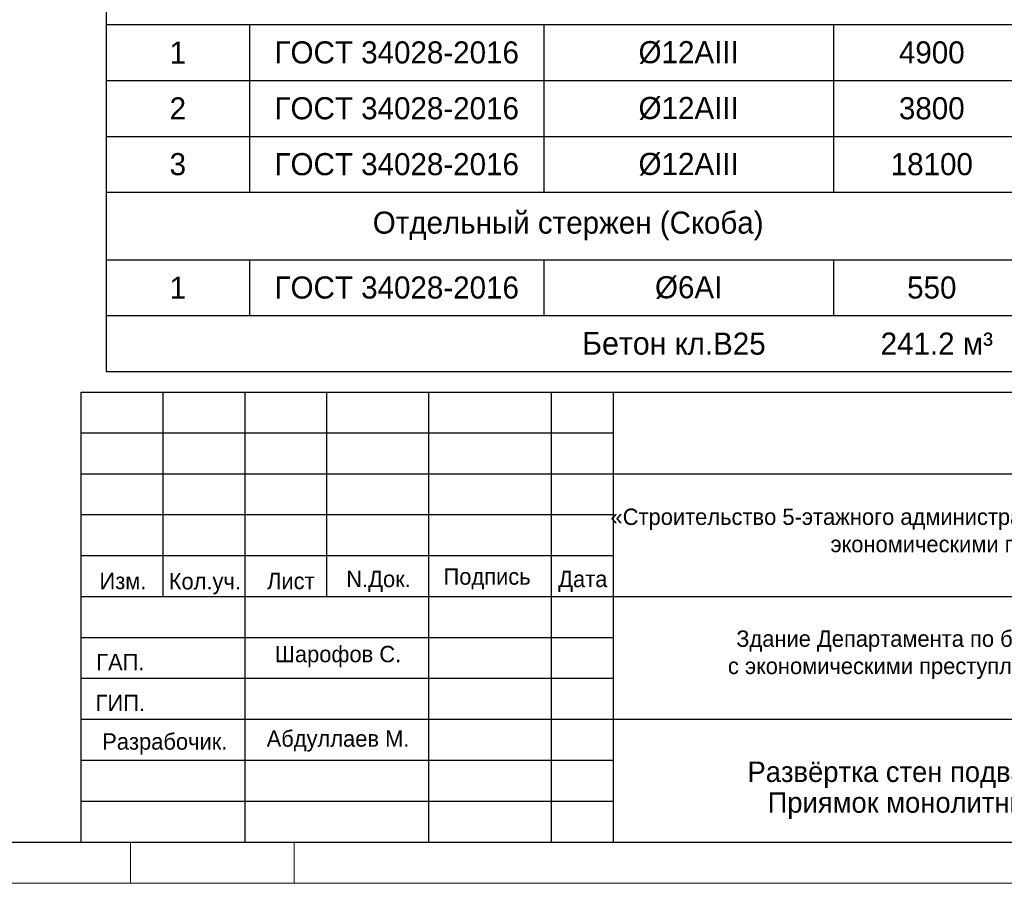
# Model space of a CAD drawing. Header units: millimetres. Extents: x -33345 to 4712671, y -3392 to 121473.
# Tile 229 of 256: x 1258639 to 1270667, y 44501 to 55052. Entities that reach past the tile are written whole.
import ezdxf

# ---------------------------------------------------------------- set-up
doc = ezdxf.new("R2010")
doc.units = ezdxf.units.MM
doc.layers.add('Lina', color=7, linetype='Continuous', lineweight=20)
doc.layers.add('Текст', color=7, linetype='Continuous', lineweight=20)
doc.layers.add('Маркировка', color=7, linetype='Continuous')
doc.styles.add('X-U-RW-01$0$StyleROMANS', font='GOTHIC.TTF')

# ---------------------------------------------------------------- blocks, each defined once
blk = doc.blocks.new('awe4tD')
at = {"layer": 'Lina', "ltscale": 10}
for points in [[(-44239015, 22734378), (-44314815, 22734378), (-44314815, 22776378), (-44239015, 22776378)], [(-44255415, 22734378), (-44257415, 22734378), (-44257415, 22734878), (-44255415, 22734878)]]:
    blk.add_lwpolyline(points, close=True, dxfattribs=at)
at = {"layer": 'Lina', "lineweight": 30, "ltscale": 10}
blk.add_lwpolyline([(-44239515, 22734878), (-44312815, 22734878), (-44312815, 22775878), (-44239515, 22775878)], close=True, dxfattribs=at)
blk = doc.blocks.new('medgor')
at = {"ltscale": 25}
for p, q in [((-44011134, 22929075), (-44011134, 22934575)), ((-44010134, 22932075), (-44010134, 22934575)), ((-44009134, 22929075), (-44009134, 22934575)), ((-44008134, 22932075), (-44008134, 22934575)), ((-44006889, 22929075), (-44006889, 22934575)), ((-44005389, 22929075), (-44005389, 22934575)), ((-44004634, 22929075), (-44004634, 22934575)), ((-44004634, 22934075), (-44011134, 22934075)), ((-43992634, 22933575), (-44011134, 22933575)), ((-44004634, 22933075), (-44011134, 22933075)), ((-44004634, 22932575), (-44011134, 22932575)), ((-43992634, 22932075), (-44011134, 22932075)), ((-44004634, 22931575), (-44011134, 22931575)), ((-44004634, 22931075), (-44011134, 22931075)), ((-43992634, 22930575), (-44011134, 22930575)), ((-44004634, 22930075), (-44011134, 22930075)), ((-44004634, 22929575), (-44011134, 22929575))]:
    blk.add_line(p, q, dxfattribs=at)
blk.add_lwpolyline([(-44011134, 22934575), (-43992634, 22934575), (-43992634, 22929075), (-44011134, 22929075)], close=True, dxfattribs=at)
at = {"layer": 'Текст', "char_height": 200, "attachment_point": 8, "style": 'X-U-RW-01$0$StyleROMANS'}
for s, insert, width in [('\\pxqc;«Строительство 5-этажного административного здания Управления Департамента по борьбе с экономическими преступлениями города Ташкента»', (-43998711, 22932559), 11910.39), ('Изм.', (-44010625, 22932165), 748.42), ('Лист', (-44008575, 22932165), 748.42), ('Подпись', (-44006177, 22932165), 748.42), ('Кол.уч.', (-44009625, 22932105), 748.42), ('N.Док.', (-44007503, 22932135), 748.42), ('Дата', (-44005008, 22932135), 748.42), ('Здание Департамента по борьбе\\P с экономическими преступлениями', (-44001076, 22931070), 11910.39), ('Шарофов С.', (-44007998, 22931215), 2029.72), ('ГАП.', (-44010657, 22931178), 748.42), ('ГИП.', (-44010657, 22930678), 748.42), ('Разрабочик.', (-44010114, 22930147), 748.42), ('Абдуллаев М.', (-44007998, 22930183), 2180.46)]:
    blk.add_mtext(s, dxfattribs=dict(at, insert=insert, width=width))
blk = doc.blocks.new('*T2742')
at = {"color": 0, "linetype": 'ByBlock', "lineweight": -2, "transparency": 16777216}
for p, q in [((0, 0), (16647, 0)), ((0, 0), (0, -23260)), ((16647, 0), (16647, -23260)), ((0, -855), (16647, -855)), ((1751, -855), (1751, -2223)), ((5347, -855), (5347, -2223)), ((8883, -855), (8883, -2223)), ((11286, -855), (11286, -22578)), ((12537, -855), (12537, -22578)), ((14064, -855), (14064, -22578)), ((0, -2223), (16647, -2223)), ((0, -3048), (16647, -3048)), ((1751, -3048), (1751, -5095)), ((5347, -3048), (5347, -5095)), ((8883, -3048), (8883, -5095)), ((0, -3730), (16647, -3730)), ((0, -4412), (16647, -4412)), ((0, -5095), (16647, -5095)), ((0, -5920), (16647, -5920)), ((1751, -5920), (1751, -7966)), ((5347, -5920), (5347, -7966)), ((8883, -5920), (8883, -7966)), ((0, -6602), (16647, -6602)), ((0, -7284), (16647, -7284)), ((0, -7966), (16647, -7966)), ((0, -8792), (16647, -8792)), ((1751, -8792), (1751, -10838)), ((5347, -8792), (5347, -10838)), ((8883, -8792), (8883, -10838)), ((0, -9474), (16647, -9474)), ((0, -10156), (16647, -10156)), ((0, -10838), (16647, -10838)), ((0, -11520), (16647, -11520)), ((1751, -11520), (1751, -15613)), ((5347, -11520), (5347, -15613)), ((8883, -11520), (8883, -15613)), ((0, -12202), (16647, -12202)), ((0, -12885), (16647, -12885)), ((0, -13567), (16647, -13567)), ((0, -14249), (16647, -14249)), ((0, -14931), (16647, -14931)), ((0, -15613), (16647, -15613)), ((0, -16296), (16647, -16296)), ((1751, -16296), (1751, -18342)), ((5347, -16296), (5347, -18342)), ((8883, -16296), (8883, -18342)), ((0, -16978), (16647, -16978)), ((0, -17660), (16647, -17660)), ((0, -18342), (16647, -18342)), ((0, -19024), (16647, -19024)), ((1751, -19024), (1751, -21071)), ((5347, -19024), (5347, -21071)), ((8883, -19024), (8883, -21071)), ((0, -19706), (16647, -19706)), ((0, -20389), (16647, -20389)), ((0, -21071), (16647, -21071)), ((0, -21896), (16647, -21896)), ((1751, -21896), (1751, -22578)), ((5347, -21896), (5347, -22578)), ((8883, -21896), (8883, -22578)), ((0, -22578), (16647, -22578)), ((0, -23260), (16647, -23260))]:
    blk.add_line(p, q, dxfattribs=at)
at = {"color": 0, "lineweight": 25, "transparency": 16777216, "attachment_point": 5, "style": 'X-U-RW-01$0$StyleROMANS'}
for s, insert, char_height, width in [('Спецификация элементов', (8323, -427), 315, 16643.92), ('L элемента, мм', (10085, -1539), 315, 2400.54), ('Марка поз', (875, -1539), 315, 1747.58), ('Кол-  во', (11912, -1539), 315, 1247.81), ('Масса   ед, кг', (13300, -1539), 315, 1523.44), ('Обозначение', (3549, -1539), 315, 3593.07), ('Наименование', (7115, -1539), 315, 3532.99), ('Примеч.', (15355, -1539), 315, 2580.27), ('Развёртка стен подвал по оси "В" в осях "1-11"', (5643, -2635), 270, 11283.29), ('{\\C230;2}', (11912, -2635), 270, 1247.81), ('{\\C230;2311.6}', (13300, -2635), 270, 1523.44), ('{\\C230;4623.3}', (15355, -2635), 270, 2580.27), ('{\\C5;%%C12АIII}', (7115, -3389), 270, 3532.99), ('{\\C5;1}', (875, -3389), 270, 1747.58), ('{\\C5;ГОСТ 34028-2016}', (3549, -3389), 270, 3593.07), ('{\\C5;4900}', (10085, -3389), 270, 2400.54), ('{\\C5;148}', (11912, -3389), 270, 1247.81), ('{\\C5;4.4}', (13300, -3389), 270, 1523.44), ('{\\C5;644.0}', (15355, -3389), 270, 2580.27), ('{\\C5;2}', (875, -4071), 270, 1747.58), ('{\\C5;ГОСТ 34028-2016}', (3549, -4071), 270, 3593.07), ('{\\C5;%%C12АIII}', (7115, -4071), 270, 3532.99), ('{\\C5;3800}', (10085, -4071), 270, 2400.54), ('{\\C5;148}', (11912, -4071), 270, 1247.81), ('{\\C5;3.4}', (13300, -4071), 270, 1523.44), ('{\\C5;499.4}', (15355, -4071), 270, 2580.27), ('{\\C5;3}', (875, -4753), 270, 1747.58), ('{\\C5;ГОСТ 34028-2016}', (3549, -4753), 270, 3593.07), ('{\\C5;%%C12АIII}', (7115, -4753), 270, 3532.99), ('{\\C5;59800}', (10085, -4753), 270, 2400.54), ('{\\C5;22}', (11912, -4753), 270, 1247.81), ('{\\C5;53.1}', (13300, -4753), 270, 1523.44), ('{\\C5;1168.3}', (15355, -4753), 270, 2580.27), ('Развёртка стен подвал по оси "А\\\\1" в осях "1-4"', (5643, -5507), 270, 11283.29), ('{\\C230;2}', (11912, -5507), 270, 1247.81), ('{\\C230;707}', (13300, -5507), 270, 1523.44), ('{\\C230;1414.2}', (15355, -5507), 270, 2580.27), ('{\\C5;1}', (875, -6261), 270, 1747.58), ('{\\C5;ГОСТ 34028-2016}', (3549, -6261), 270, 3593.07), ('{\\C5;%%C12АIII}', (7115, -6261), 270, 3532.99), ('{\\C5;4900}', (10085, -6261), 270, 2400.54), ('{\\C5;45}', (11912, -6261), 270, 1247.81), ('{\\C5;4.4}', (13300, -6261), 270, 1523.44), ('{\\C5;195.8}', (15355, -6261), 270, 2580.27), ('{\\C5;2}', (875, -6943), 270, 1747.58), ('{\\C5;ГОСТ 34028-2016}', (3549, -6943), 270, 3593.07), ('{\\C5;%%C12АIII}', (7115, -6943), 270, 3532.99), ('{\\C5;3800}', (10085, -6943), 270, 2400.54), ('{\\C5;45}', (11912, -6943), 270, 1247.81), ('{\\C5;3.4}', (13300, -6943), 270, 1523.44), ('{\\C5;151.8}', (15355, -6943), 270, 2580.27), ('{\\C5;3}', (875, -7625), 270, 1747.58), ('{\\C5;ГОСТ 34028-2016}', (3549, -7625), 270, 3593.07), ('{\\C5;%%C12АIII}', (7115, -7625), 270, 3532.99), ('{\\C5;18400}', (10085, -7625), 270, 2400.54), ('{\\C5;22}', (11912, -7625), 270, 1247.81), ('{\\C5;16.3}', (13300, -7625), 270, 1523.44), ('{\\C5;359.5}', (15355, -7625), 270, 2580.27), ('Развёртка стен подвал по оси "А\\\\1" в осях "7-11"', (5643, -8379), 270, 11283.29), ('{\\C230;2}', (11912, -8379), 270, 1247.81), ('{\\C230;876}', (13300, -8379), 270, 1523.44), ('{\\C230;1752.2}', (15355, -8379), 270, 2580.27), ('{\\C5;1}', (875, -9133), 270, 1747.58), ('{\\C5;ГОСТ 34028-2016}', (3549, -9133), 270, 3593.07), ('{\\C5;%%C12АIII}', (7115, -9133), 270, 3532.99), ('{\\C5;4900}', (10085, -9133), 270, 2400.54), ('{\\C5;56}', (11912, -9133), 270, 1247.81), ('{\\C5;4.4}', (13300, -9133), 270, 1523.44), ('{\\C5;243.7}', (15355, -9133), 270, 2580.27), ('{\\C5;2}', (875, -9815), 270, 1747.58), ('{\\C5;ГОСТ 34028-2016}', (3549, -9815), 270, 3593.07), ('{\\C5;%%C12АIII}', (7115, -9815), 270, 3532.99), ('{\\C5;3800}', (10085, -9815), 270, 2400.54), ('{\\C5;56}', (11912, -9815), 270, 1247.81), ('{\\C5;3.4}', (13300, -9815), 270, 1523.44), ('{\\C5;189.0}', (15355, -9815), 270, 2580.27), ('{\\C5;3', (875, -10497), 270, 1747.58), ('{\\C5;ГОСТ 34028-2016}', (3549, -10497), 270, 3593.07), ('{\\C5;%%C12АIII}', (7115, -10497), 270, 3532.99), ('{\\C5;22700}', (10085, -10497), 270, 2400.54), ('{\\C5;22}', (11912, -10497), 270, 1247.81), ('{\\C5;20.2}', (13300, -10497), 270, 1523.44), ('{\\C5;443.5}', (15355, -10497), 270, 2580.27), ('Развёртка стен подвал по оси "А" в осях "4-7"', (5643, -11179), 270, 11283.29), ('{\\C230;2}', (11912, -11179), 270, 1247.81), ('{\\C230;740}', (13300, -11179), 270, 1523.44), ('{\\C230;1480.3}', (15355, -11179), 270, 2580.27), ('{\\C5;1}', (875, -11861), 270, 1747.58), ('{\\C5;ГОСТ 34028-2016}', (3549, -11861), 270, 3593.07), ('{\\C5;%%C12АIII}', (7115, -11861), 270, 3532.99), ('{\\C5;4900}', (10085, -11861), 270, 2400.54), ('{\\C5;47}', (11912, -11861), 270, 1247.81), ('{\\C5;4.4}', (13300, -11861), 270, 1523.44), ('{\\C5;204.5}', (15355, -11861), 270, 2580.27), ('{\\C5;2}', (875, -12544), 270, 1747.58), ('{\\C5;ГОСТ 34028-2016}', (3549, -12544), 270, 3593.07), ('{\\C5;%%C12АIII}', (7115, -12544), 270, 3532.99), ('{\\C5;3800}', (10085, -12544), 270, 2400.54), ('{\\C5;47}', (11912, -12544), 270, 1247.81), ('{\\C5;3.4}', (13300, -12544), 270, 1523.44), ('{\\C5;158.6}', (15355, -12544), 270, 2580.27), ('{\\C5;3}', (875, -13226), 270, 1747.58), ('{\\C5;ГОСТ 34028-2016}', (3549, -13226), 270, 3593.07), ('{\\C5;%%C12АIII}', (7115, -13226), 270, 3532.99), ('{\\C5;19300}', (10085, -13226), 270, 2400.54), ('{\\C5;22}', (11912, -13226), 270, 1247.81), ('{\\C5;17.1}', (13300, -13226), 270, 1523.44), ('{\\C5;377.0}', (15355, -13226), 270, 2580.27), ('{\\C5;4', (875, -13908), 270, 1747.58), ('{\\C5;ГОСТ 34028-2016}', (3549, -13908), 270, 3593.07), ('{\\C5;%%C12АIII}', (7115, -13908), 270, 3532.99), ('{\\C5;2500}', (10085, -13908), 270, 2400.54), ('{\\C5;17}', (11912, -13908), 270, 1247.81), ('{\\C5;2.2}', (13300, -13908), 270, 1523.44), ('{\\C5;37.7}', (15355, -13908), 270, 2580.27), ('{\\C5;5', (875, -14590), 270, 1747.58), ('{\\C5;ГОСТ 34028-2016}', (3549, -14590), 270, 3593.07), ('{\\C5;%%C12АIII}', (7115, -14590), 270, 3532.99), ('{\\C5;1400}', (10085, -14590), 270, 2400.54), ('{\\C5;17}', (11912, -14590), 270, 1247.81), ('{\\C5;1.2}', (13300, -14590), 270, 1523.44), ('{\\C5;21.1}', (15355, -14590), 270, 2580.27), ('{\\C5;6', (875, -15272), 270, 1747.58), ('{\\C5;ГОСТ 34028-2016}', (3549, -15272), 270, 3593.07), ('{\\C5;%%C12АIII}', (7115, -15272), 270, 3532.99), ('{\\C5;7400}', (10085, -15272), 270, 2400.54), ('{\\C5;10}', (11912, -15272), 270, 1247.81), ('{\\C5;6.6}', (13300, -15272), 270, 1523.44), ('{\\C5;65.7}', (15355, -15272), 270, 2580.27), ('Развёртка стен подвал по оси "1" в осях "В-А\\\\1"', (5643, -15954), 270, 11283.29), ('{\\C230;2}', (11912, -15954), 270, 1247.81), ('{\\C230;678}', (13300, -15954), 270, 1523.44), ('{\\C230;1356.2}', (15355, -15954), 270, 2580.27), ('{\\C5;1}', (875, -16637), 270, 1747.58), ('{\\C5;ГОСТ 34028-2016}', (3549, -16637), 270, 3593.07), ('{\\C5;%%C12АIII}', (7115, -16637), 270, 3532.99), ('{\\C5;4900}', (10085, -16637), 270, 2400.54), ('{\\C5;42}', (11912, -16637), 270, 1247.81), ('{\\C5;4.4}', (13300, -16637), 270, 1523.44), ('{\\C5;182.8}', (15355, -16637), 270, 2580.27), ('{\\C5;2}', (875, -17319), 270, 1747.58), ('{\\C5;ГОСТ 34028-2016}', (3549, -17319), 270, 3593.07), ('{\\C5;%%C12АIII}', (7115, -17319), 270, 3532.99), ('{\\C5;3800}', (10085, -17319), 270, 2400.54), ('{\\C5;42}', (11912, -17319), 270, 1247.81), ('{\\C5;3.4}', (13300, -17319), 270, 1523.44), ('{\\C5;141.7}', (15355, -17319), 270, 2580.27), ('{\\C5;3', (875, -18001), 270, 1747.58), ('{\\C5;ГОСТ 34028-2016}', (3549, -18001), 270, 3593.07), ('{\\C5;%%C12АIII}', (7115, -18001), 270, 3532.99), ('{\\C5;18100}', (10085, -18001), 270, 2400.54), ('{\\C5;22}', (11912, -18001), 270, 1247.81), ('{\\C5;16.1}', (13300, -18001), 270, 1523.44), ('{\\C5;353.6}', (15355, -18001), 270, 2580.27), ('Развёртка стен подвал по оси "11" в осях "В-А\\\\1"', (5643, -18683), 270, 11283.29), ('{\\C230;2}', (11912, -18683), 270, 1247.81), ('{\\C230;678}', (13300, -18683), 270, 1523.44), ('{\\C230;1356.2}', (15355, -18683), 270, 2580.27), ('{\\C5;1}', (875, -19365), 270, 1747.58), ('{\\C5;ГОСТ 34028-2016}', (3549, -19365), 270, 3593.07), ('{\\C5;%%C12АIII}', (7115, -19365), 270, 3532.99), ('{\\C5;4900}', (10085, -19365), 270, 2400.54), ('{\\C5;42}', (11912, -19365), 270, 1247.81), ('{\\C5;4.4}', (13300, -19365), 270, 1523.44), ('{\\C5;182.8}', (15355, -19365), 270, 2580.27), ('{\\C5;2}', (875, -20047), 270, 1747.58), ('{\\C5;ГОСТ 34028-2016}', (3549, -20047), 270, 3593.07), ('{\\C5;%%C12АIII}', (7115, -20047), 270, 3532.99), ('{\\C5;3800}', (10085, -20047), 270, 2400.54), ('{\\C5;42}', (11912, -20047), 270, 1247.81), ('{\\C5;3.4}', (13300, -20047), 270, 1523.44), ('{\\C5;141.7}', (15355, -20047), 270, 2580.27), ('{\\C5;3', (875, -20730), 270, 1747.58), ('{\\C5;ГОСТ 34028-2016}', (3549, -20730), 270, 3593.07), ('{\\C5;%%C12АIII}', (7115, -20730), 270, 3532.99), ('{\\C5;18100}', (10085, -20730), 270, 2400.54), ('{\\C5;22}', (11912, -20730), 270, 1247.81), ('{\\C5;16.1}', (13300, -20730), 270, 1523.44), ('{\\C5;353.6}', (15355, -20730), 270, 2580.27), ('{\\C230;Отдельный стержен (Скоба)}', (5643, -21483), 270, 11283.29), ('{\\C230;1}', (11912, -21483), 270, 1247.81), ('{\\C230;1798}', (13300, -21483), 270, 1523.44), ('{\\C230;1798.3}', (15355, -21483), 270, 2580.27), ('{\\C5;1}', (875, -22237), 270, 1747.58), ('{\\C5;ГОСТ 34028-2016}', (3549, -22237), 270, 3593.07), ('{\\C5;%%C6АI}', (7115, -22237), 270, 3532.99), ('{\\C5;550}', (10085, -22237), 270, 2400.54), ('{\\C5;3682}', (11912, -22237), 270, 1247.81), ('{\\C5;0.5}', (13300, -22237), 270, 1523.44), ('{\\C5;1798.3}', (15355, -22237), 270, 2580.27), ('{\\H1.027x;\\C5;Бетон\\H0.9737x; кл.В25              241.2 м³}', (8323, -22919), 270, 16643.92)]:
    blk.add_mtext(s, dxfattribs=dict(at, insert=insert, char_height=char_height, width=width))

msp = doc.modelspace()

# ---------------------------------------------------------------- block references
for name, p in [('awe4tD', (45517406.511, -22689876.566)), ('*T2742', (1259695.95, 74015.085)), ('medgor', (45270525.745, -22884073.497))]:
    msp.add_blockref(name, p)

# ---------------------------------------------------------------- texts
at = {"layer": 'Маркировка', "insert": (1269466.48, 45638.956), "char_height": 250, "width": 6846.97491, "attachment_point": 5, "line_spacing_factor": 0.9, "style": 'X-U-RW-01$0$StyleROMANS'}
msp.add_mtext('\\pxt22;Развёртка стен подвал и\\PПриямок монолитный ', dxfattribs=at)

doc.saveas('drawing.dxf')
